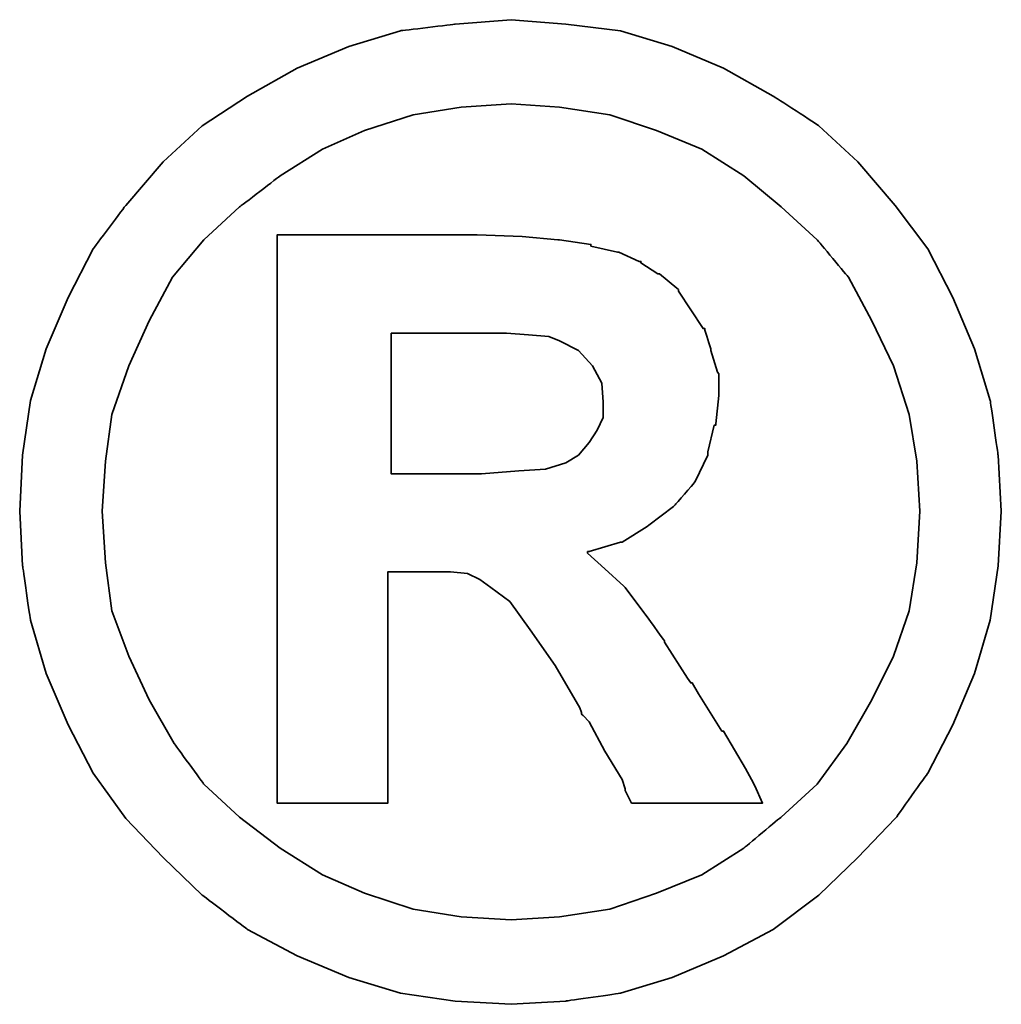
# Model space of a CAD drawing. Header units: millimetres. Extents: x 443 to 3685, y -1599 to 860.
# Tile 198 of 256: x 810.42 to 812.1, y -559.56 to -557.87. Entities that reach past the tile are written whole.
import ezdxf

# ---------------------------------------------------------------- set-up
doc = ezdxf.new("R2010")
doc.units = ezdxf.units.MM
doc.layers.add('DIM', color=4, linetype='CONTINUOUS')
doc.layers.add('layer 1', color=7, linetype='CONTINUOUS')

# ---------------------------------------------------------------- blocks, each defined once
blk = doc.blocks.new('TBI MOTION logo(完整正式版)')
at = {"layer": 'layer 1', "color": 22, "lineweight": 35}
for points, knots in [([(81.20634, 4.98624), (81.20634, 4.98624), (81.18649, 5.32862), (81.18649, 5.32862), (81.18649, 5.32862), (81.18649, 5.32862), (81.13886, 5.66206), (81.13886, 5.66206), (81.13886, 5.66206), (81.13886, 5.66206), (81.04359, 5.97764), (81.04359, 5.97764), (81.04359, 5.97764), (81.04359, 5.97764), (80.91061, 6.29124), (80.91061, 6.29124), (80.91061, 6.29124), (80.91061, 6.29124), (80.75778, 6.58697), (80.75778, 6.58697), (80.75778, 6.58697), (80.75778, 6.58697), (80.5593, 6.85294), (80.5593, 6.85294), (80.5593, 6.85294), (80.5593, 6.85294), (80.33105, 7.1189), (80.33105, 7.1189), (80.33105, 7.1189), (80.33105, 7.1189), (80.09287, 7.33921), (80.09287, 7.33921), (80.09287, 7.33921), (80.09287, 7.33921), (79.815, 7.51982), (79.815, 7.51982), (79.815, 7.51982), (79.815, 7.51982), (79.51133, 7.69051), (79.51133, 7.69051), (79.51133, 7.69051), (79.51133, 7.69051), (79.19773, 7.8235), (79.19773, 7.8235), (79.19773, 7.8235), (79.19773, 7.8235), (78.88215, 7.91877), (78.88215, 7.91877), (78.88215, 7.91877), (78.88215, 7.91877), (78.54871, 7.95846), (78.54871, 7.95846), (78.54871, 7.95846), (78.54871, 7.95846), (78.21526, 7.98625), (78.21526, 7.98625), (78.21526, 7.98625), (78.21526, 7.98625), (77.87388, 7.95846), (77.87388, 7.95846), (77.87388, 7.95846), (77.87388, 7.95846), (77.54044, 7.91877), (77.54044, 7.91877), (77.54044, 7.91877), (77.54044, 7.91877), (77.22485, 7.8235), (77.22485, 7.8235), (77.22485, 7.8235), (77.22485, 7.8235), (76.91027, 7.69051), (76.91027, 7.69051), (76.91027, 7.69051), (76.91027, 7.69051), (76.6056, 7.51982), (76.6056, 7.51982), (76.6056, 7.51982), (76.6056, 7.51982), (76.32972, 7.33921), (76.32972, 7.33921), (76.32972, 7.33921), (76.32972, 7.33921), (76.09154, 7.1189), (76.09154, 7.1189), (76.09154, 7.1189), (76.09154, 7.1189), (75.86329, 6.85294), (75.86329, 6.85294), (75.86329, 6.85294), (75.86329, 6.85294), (75.66382, 6.58697), (75.66382, 6.58697), (75.66382, 6.58697), (75.66382, 6.58697), (75.51099, 6.29124), (75.51099, 6.29124), (75.51099, 6.29124), (75.51099, 6.29124), (75.37702, 5.97764), (75.37702, 5.97764), (75.37702, 5.97764), (75.37702, 5.97764), (75.28175, 5.66206), (75.28175, 5.66206), (75.28175, 5.66206), (75.28175, 5.66206), (75.23411, 5.32862), (75.23411, 5.32862), (75.23411, 5.32862), (75.23411, 5.32862), (75.21625, 4.98624), (75.21625, 4.98624), (75.21625, 4.98624), (75.21625, 4.98624), (75.23411, 4.6528), (75.23411, 4.6528), (75.23411, 4.6528), (75.23411, 4.6528), (75.28175, 4.32035), (75.28175, 4.32035), (75.28175, 4.32035), (75.28175, 4.32035), (75.37702, 3.99583), (75.37702, 3.99583), (75.37702, 3.99583), (75.37702, 3.99583), (75.51099, 3.68224), (75.51099, 3.68224), (75.51099, 3.68224), (75.51099, 3.68224), (75.66382, 3.38749), (75.66382, 3.38749), (75.66382, 3.38749), (75.66382, 3.38749), (75.86329, 3.10963), (75.86329, 3.10963), (75.86329, 3.10963), (75.86329, 3.10963), (76.09154, 2.87145), (76.09154, 2.87145), (76.09154, 2.87145), (76.09154, 2.87145), (76.32972, 2.6432), (76.32972, 2.6432), (76.32972, 2.6432), (76.32972, 2.6432), (76.6056, 2.43381), (76.6056, 2.43381), (76.6056, 2.43381), (76.6056, 2.43381), (76.91027, 2.27205), (76.91027, 2.27205), (76.91027, 2.27205), (76.91027, 2.27205), (77.22485, 2.13906), (77.22485, 2.13906), (77.22485, 2.13906), (77.22485, 2.13906), (77.54044, 2.0438), (77.54044, 2.0438), (77.54044, 2.0438), (77.54044, 2.0438), (77.87388, 1.99616), (77.87388, 1.99616), (77.87388, 1.99616), (77.87388, 1.99616), (78.21526, 1.97631), (78.21526, 1.97631), (78.21526, 1.97631), (78.21526, 1.97631), (78.54871, 1.99616), (78.54871, 1.99616), (78.54871, 1.99616), (78.54871, 1.99616), (78.88215, 2.0438), (78.88215, 2.0438), (78.88215, 2.0438), (78.88215, 2.0438), (79.19773, 2.13906), (79.19773, 2.13906), (79.19773, 2.13906), (79.19773, 2.13906), (79.51133, 2.27205), (79.51133, 2.27205), (79.51133, 2.27205), (79.51133, 2.27205), (79.815, 2.43381), (79.815, 2.43381), (79.815, 2.43381), (79.815, 2.43381), (80.09287, 2.6432), (80.09287, 2.6432), (80.09287, 2.6432), (80.09287, 2.6432), (80.33105, 2.87145), (80.33105, 2.87145), (80.33105, 2.87145), (80.33105, 2.87145), (80.5593, 3.10963), (80.5593, 3.10963), (80.5593, 3.10963), (80.5593, 3.10963), (80.75778, 3.38749), (80.75778, 3.38749), (80.75778, 3.38749), (80.75778, 3.38749), (80.91061, 3.68224), (80.91061, 3.68224), (80.91061, 3.68224), (80.91061, 3.68224), (81.04359, 3.99583), (81.04359, 3.99583), (81.04359, 3.99583), (81.04359, 3.99583), (81.13886, 4.32035), (81.13886, 4.32035), (81.13886, 4.32035), (81.13886, 4.32035), (81.18649, 4.6528), (81.18649, 4.6528), (81.18649, 4.6528), (81.18649, 4.6528), (81.20634, 4.98624), (81.20634, 4.98624)], [0, 0, 0, 0, 0.0178571, 0.0178571, 0.0178571, 0.0178572, 0.0357143, 0.0357143, 0.0357143, 0.0357143, 0.0535714, 0.0535714, 0.0535714, 0.0535714, 0.0714286, 0.0714286, 0.0714286, 0.0714286, 0.0892857, 0.0892857, 0.0892857, 0.0892857, 0.1071429, 0.1071429, 0.1071429, 0.1071429, 0.125, 0.125, 0.125, 0.125, 0.1428571, 0.1428571, 0.1428571, 0.1428572, 0.1607143, 0.1607143, 0.1607143, 0.1607143, 0.1785714, 0.1785714, 0.1785714, 0.1785714, 0.1964286, 0.1964286, 0.1964286, 0.1964286, 0.2142857, 0.2142857, 0.2142857, 0.2142857, 0.2321429, 0.2321429, 0.2321429, 0.2321429, 0.25, 0.25, 0.25, 0.25, 0.2678571, 0.2678571, 0.2678571, 0.2678572, 0.2857143, 0.2857143, 0.2857143, 0.2857143, 0.3035714, 0.3035714, 0.3035714, 0.3035714, 0.3214286, 0.3214286, 0.3214286, 0.3214286, 0.3392857, 0.3392857, 0.3392857, 0.3392857, 0.3571429, 0.3571429, 0.3571429, 0.3571429, 0.375, 0.375, 0.375, 0.375, 0.3928571, 0.3928571, 0.3928571, 0.3928572, 0.4107143, 0.4107143, 0.4107143, 0.4107143, 0.4285714, 0.4285714, 0.4285714, 0.4285714, 0.4464286, 0.4464286, 0.4464286, 0.4464286, 0.4642857, 0.4642857, 0.4642857, 0.4642857, 0.4821429, 0.4821429, 0.4821429, 0.4821429, 0.5, 0.5, 0.5, 0.5, 0.5178571, 0.5178571, 0.5178571, 0.5178572, 0.5357143, 0.5357143, 0.5357143, 0.5357143, 0.5535714, 0.5535714, 0.5535714, 0.5535714, 0.5714286, 0.5714286, 0.5714286, 0.5714286, 0.5892857, 0.5892857, 0.5892857, 0.5892857, 0.6071429, 0.6071429, 0.6071429, 0.6071429, 0.625, 0.625, 0.625, 0.625, 0.6428571, 0.6428571, 0.6428571, 0.6428572, 0.6607143, 0.6607143, 0.6607143, 0.6607143, 0.6785714, 0.6785714, 0.6785714, 0.6785714, 0.6964286, 0.6964286, 0.6964286, 0.6964286, 0.7142857, 0.7142857, 0.7142857, 0.7142857, 0.7321429, 0.7321429, 0.7321429, 0.7321429, 0.75, 0.75, 0.75, 0.75, 0.7678571, 0.7678571, 0.7678571, 0.7678572, 0.7857143, 0.7857143, 0.7857143, 0.7857143, 0.8035714, 0.8035714, 0.8035714, 0.8035714, 0.8214286, 0.8214286, 0.8214286, 0.8214286, 0.8392857, 0.8392857, 0.8392857, 0.8392857, 0.8571429, 0.8571429, 0.8571429, 0.8571429, 0.875, 0.875, 0.875, 0.875, 0.8928571, 0.8928571, 0.8928571, 0.8928572, 0.9107143, 0.9107143, 0.9107143, 0.9107143, 0.9285714, 0.9285714, 0.9285714, 0.9285714, 0.9464286, 0.9464286, 0.9464286, 0.9464286, 0.9642857, 0.9642857, 0.9642857, 0.9642857, 0.9821429, 0.9821429, 0.9821429, 0.9821429, 1, 1, 1, 1]), ([(80.71014, 4.98624), (80.71014, 4.98624), (80.69129, 5.29091), (80.69129, 5.29091), (80.69129, 5.29091), (80.69129, 5.29091), (80.64464, 5.57672), (80.64464, 5.57672), (80.64464, 5.57672), (80.64464, 5.57672), (80.54937, 5.87245), (80.54937, 5.87245), (80.54937, 5.87245), (80.54937, 5.87245), (80.41639, 6.14833), (80.41639, 6.14833), (80.41639, 6.14833), (80.41639, 6.14833), (80.27349, 6.41429), (80.27349, 6.41429), (80.27349, 6.41429), (80.27349, 6.41429), (80.08295, 6.64255), (80.08295, 6.64255), (80.08295, 6.64255), (80.08295, 6.64255), (79.86264, 6.84301), (79.86264, 6.84301), (79.86264, 6.84301), (79.86264, 6.84301), (79.63439, 7.03355), (79.63439, 7.03355), (79.63439, 7.03355), (79.63439, 7.03355), (79.37835, 7.1963), (79.37835, 7.1963), (79.37835, 7.1963), (79.37835, 7.1963), (79.10246, 7.30944), (79.10246, 7.30944), (79.10246, 7.30944), (79.10246, 7.30944), (78.81665, 7.40471), (78.81665, 7.40471), (78.81665, 7.40471), (78.81665, 7.40471), (78.511, 7.45234), (78.511, 7.45234), (78.511, 7.45234), (78.511, 7.45234), (78.21526, 7.47219), (78.21526, 7.47219), (78.21526, 7.47219), (78.21526, 7.47219), (77.9106, 7.45234), (77.9106, 7.45234), (77.9106, 7.45234), (77.9106, 7.45234), (77.61685, 7.40471), (77.61685, 7.40471), (77.61685, 7.40471), (77.61685, 7.40471), (77.32012, 7.30944), (77.32012, 7.30944), (77.32012, 7.30944), (77.32012, 7.30944), (77.06309, 7.1963), (77.06309, 7.1963), (77.06309, 7.1963), (77.06309, 7.1963), (76.80606, 7.03355), (76.80606, 7.03355), (76.80606, 7.03355), (76.80606, 7.03355), (76.55797, 6.84301), (76.55797, 6.84301), (76.55797, 6.84301), (76.55797, 6.84301), (76.34063, 6.64255), (76.34063, 6.64255), (76.34063, 6.64255), (76.34063, 6.64255), (76.1491, 6.41429), (76.1491, 6.41429), (76.1491, 6.41429), (76.1491, 6.41429), (76.0062, 6.14833), (76.0062, 6.14833), (76.0062, 6.14833), (76.0062, 6.14833), (75.88314, 5.87245), (75.88314, 5.87245), (75.88314, 5.87245), (75.88314, 5.87245), (75.77794, 5.57672), (75.77794, 5.57672), (75.77794, 5.57672), (75.77794, 5.57672), (75.73924, 5.29091), (75.73924, 5.29091), (75.73924, 5.29091), (75.73924, 5.29091), (75.72039, 4.98624), (75.72039, 4.98624), (75.72039, 4.98624), (75.72039, 4.98624), (75.73924, 4.67165), (75.73924, 4.67165), (75.73924, 4.67165), (75.73924, 4.67165), (75.77794, 4.37791), (75.77794, 4.37791), (75.77794, 4.37791), (75.77794, 4.37791), (75.88314, 4.10102), (75.88314, 4.10102), (75.88314, 4.10102), (75.88314, 4.10102), (76.0062, 3.83407), (76.0062, 3.83407), (76.0062, 3.83407), (76.0062, 3.83407), (76.15902, 3.56811), (76.15902, 3.56811), (76.15902, 3.56811), (76.15902, 3.56811), (76.34063, 3.32001), (76.34063, 3.32001), (76.34063, 3.32001), (76.34063, 3.32001), (76.55797, 3.11955), (76.55797, 3.11955), (76.55797, 3.11955), (76.55797, 3.11955), (76.80606, 2.92901), (76.80606, 2.92901), (76.80606, 2.92901), (76.80606, 2.92901), (77.06309, 2.76725), (77.06309, 2.76725), (77.06309, 2.76725), (77.06309, 2.76725), (77.32012, 2.65412), (77.32012, 2.65412), (77.32012, 2.65412), (77.32012, 2.65412), (77.61685, 2.55786), (77.61685, 2.55786), (77.61685, 2.55786), (77.61685, 2.55786), (77.9106, 2.51022), (77.9106, 2.51022), (77.9106, 2.51022), (77.9106, 2.51022), (78.21526, 2.49137), (78.21526, 2.49137), (78.21526, 2.49137), (78.21526, 2.49137), (78.511, 2.51022), (78.511, 2.51022), (78.511, 2.51022), (78.511, 2.51022), (78.81665, 2.55786), (78.81665, 2.55786), (78.81665, 2.55786), (78.81665, 2.55786), (79.10246, 2.65412), (79.10246, 2.65412), (79.10246, 2.65412), (79.10246, 2.65412), (79.37835, 2.76725), (79.37835, 2.76725), (79.37835, 2.76725), (79.37835, 2.76725), (79.63439, 2.92901), (79.63439, 2.92901), (79.63439, 2.92901), (79.63439, 2.92901), (79.86264, 3.11955), (79.86264, 3.11955), (79.86264, 3.11955), (79.86264, 3.11955), (80.08295, 3.32001), (80.08295, 3.32001), (80.08295, 3.32001), (80.08295, 3.32001), (80.26356, 3.56811), (80.26356, 3.56811), (80.26356, 3.56811), (80.26356, 3.56811), (80.41639, 3.83407), (80.41639, 3.83407), (80.41639, 3.83407), (80.41639, 3.83407), (80.54937, 4.10102), (80.54937, 4.10102), (80.54937, 4.10102), (80.54937, 4.10102), (80.64464, 4.37791), (80.64464, 4.37791), (80.64464, 4.37791), (80.64464, 4.37791), (80.69129, 4.67165), (80.69129, 4.67165), (80.69129, 4.67165), (80.69129, 4.67165), (80.71014, 4.98624), (80.71014, 4.98624)], [0, 0, 0, 0, 0.0192308, 0.0192308, 0.0192308, 0.0192308, 0.0384615, 0.0384615, 0.0384615, 0.0384615, 0.0576923, 0.0576923, 0.0576923, 0.0576923, 0.0769231, 0.0769231, 0.0769231, 0.0769231, 0.0961538, 0.0961538, 0.0961538, 0.0961539, 0.1153846, 0.1153846, 0.1153846, 0.1153846, 0.1346154, 0.1346154, 0.1346154, 0.1346154, 0.1538462, 0.1538462, 0.1538462, 0.1538462, 0.1730769, 0.1730769, 0.1730769, 0.1730769, 0.1923077, 0.1923077, 0.1923077, 0.1923077, 0.2115385, 0.2115385, 0.2115385, 0.2115385, 0.2307692, 0.2307692, 0.2307692, 0.2307692, 0.25, 0.25, 0.25, 0.25, 0.2692308, 0.2692308, 0.2692308, 0.2692308, 0.2884615, 0.2884615, 0.2884615, 0.2884615, 0.3076923, 0.3076923, 0.3076923, 0.3076923, 0.3269231, 0.3269231, 0.3269231, 0.3269231, 0.3461538, 0.3461538, 0.3461538, 0.3461539, 0.3653846, 0.3653846, 0.3653846, 0.3653846, 0.3846154, 0.3846154, 0.3846154, 0.3846154, 0.4038462, 0.4038462, 0.4038462, 0.4038462, 0.4230769, 0.4230769, 0.4230769, 0.4230769, 0.4423077, 0.4423077, 0.4423077, 0.4423077, 0.4615385, 0.4615385, 0.4615385, 0.4615385, 0.4807692, 0.4807692, 0.4807692, 0.4807692, 0.5, 0.5, 0.5, 0.5, 0.5192308, 0.5192308, 0.5192308, 0.5192308, 0.5384615, 0.5384615, 0.5384615, 0.5384615, 0.5576923, 0.5576923, 0.5576923, 0.5576923, 0.5769231, 0.5769231, 0.5769231, 0.5769231, 0.5961538, 0.5961538, 0.5961538, 0.5961539, 0.6153846, 0.6153846, 0.6153846, 0.6153846, 0.6346154, 0.6346154, 0.6346154, 0.6346154, 0.6538462, 0.6538462, 0.6538462, 0.6538462, 0.6730769, 0.6730769, 0.6730769, 0.6730769, 0.6923077, 0.6923077, 0.6923077, 0.6923077, 0.7115385, 0.7115385, 0.7115385, 0.7115385, 0.7307692, 0.7307692, 0.7307692, 0.7307692, 0.75, 0.75, 0.75, 0.75, 0.7692308, 0.7692308, 0.7692308, 0.7692308, 0.7884615, 0.7884615, 0.7884615, 0.7884615, 0.8076923, 0.8076923, 0.8076923, 0.8076923, 0.8269231, 0.8269231, 0.8269231, 0.8269231, 0.8461538, 0.8461538, 0.8461538, 0.8461539, 0.8653846, 0.8653846, 0.8653846, 0.8653846, 0.8846154, 0.8846154, 0.8846154, 0.8846154, 0.9038462, 0.9038462, 0.9038462, 0.9038462, 0.9230769, 0.9230769, 0.9230769, 0.9230769, 0.9423077, 0.9423077, 0.9423077, 0.9423077, 0.9615385, 0.9615385, 0.9615385, 0.9615385, 0.9807692, 0.9807692, 0.9807692, 0.9807692, 1, 1, 1, 1]), ([(76.78721, 3.2823), (76.78721, 3.2823), (76.78721, 3.32001), (76.78721, 3.32001), (76.78721, 3.32001), (76.78721, 3.32001), (76.78721, 3.42422), (76.78721, 3.42422), (76.78721, 3.42422), (76.78721, 3.42422), (76.78721, 3.59689), (76.78721, 3.59689), (76.78721, 3.59689), (76.78721, 3.59689), (76.78721, 3.80529), (76.78721, 3.80529), (76.78721, 3.80529), (76.78721, 3.80529), (76.78721, 4.0524), (76.78721, 4.0524), (76.78721, 4.0524), (76.78721, 4.0524), (76.78721, 4.32035), (76.78721, 4.32035), (76.78721, 4.32035), (76.78721, 4.32035), (76.78721, 4.92868), (76.78721, 4.92868), (76.78721, 4.92868), (76.78721, 4.92868), (76.78721, 5.53801), (76.78721, 5.53801), (76.78721, 5.53801), (76.78721, 5.53801), (76.78721, 5.82482), (76.78721, 5.82482), (76.78721, 5.82482), (76.78721, 5.82482), (76.78721, 6.07291), (76.78721, 6.07291), (76.78721, 6.07291), (76.78721, 6.07291), (76.78721, 6.30017), (76.78721, 6.30017), (76.78721, 6.30017), (76.78721, 6.30017), (76.78721, 6.45399), (76.78721, 6.45399), (76.78721, 6.45399), (76.78721, 6.45399), (76.78721, 6.5572), (76.78721, 6.5572), (76.78721, 6.5572), (76.78721, 6.5572), (76.78721, 6.59689), (76.78721, 6.59689), (76.78721, 6.59689), (76.78721, 6.59689), (76.78721, 6.67232), (76.78721, 6.67232), (76.78721, 6.67232), (76.78721, 6.67232), (76.8537, 6.67232), (76.8537, 6.67232), (76.8537, 6.67232), (76.8537, 6.67232), (76.87355, 6.67232), (76.87355, 6.67232), (76.87355, 6.67232), (76.87355, 6.67232), (76.91027, 6.67232), (76.91027, 6.67232), (76.91027, 6.67232), (76.91027, 6.67232), (77.04424, 6.67232), (77.04424, 6.67232), (77.04424, 6.67232), (77.04424, 6.67232), (77.22485, 6.67232), (77.22485, 6.67232), (77.22485, 6.67232), (77.22485, 6.67232), (77.43524, 6.67232), (77.43524, 6.67232), (77.43524, 6.67232), (77.43524, 6.67232), (77.65357, 6.67232), (77.65357, 6.67232), (77.65357, 6.67232), (77.65357, 6.67232), (77.82625, 6.67232), (77.82625, 6.67232), (77.82625, 6.67232), (77.82625, 6.67232), (77.94037, 6.67232), (77.94037, 6.67232), (77.94037, 6.67232), (77.94037, 6.67232), (77.97709, 6.67232), (77.97709, 6.67232), (77.97709, 6.67232), (77.97709, 6.67232), (77.99694, 6.67232), (77.99694, 6.67232), (77.99694, 6.67232), (77.99694, 6.67232), (78.00686, 6.67232), (78.00686, 6.67232), (78.00686, 6.67232), (78.00686, 6.67232), (78.28275, 6.6624), (78.28275, 6.6624), (78.28275, 6.6624), (78.28275, 6.6624), (78.50107, 6.64255), (78.50107, 6.64255), (78.50107, 6.64255), (78.50107, 6.64255), (78.511, 6.64255), (78.511, 6.64255), (78.511, 6.64255), (78.511, 6.64255), (78.70154, 6.61476), (78.70154, 6.61476), (78.70154, 6.61476), (78.70154, 6.61476), (78.70154, 6.60483), (78.70154, 6.60483), (78.70154, 6.60483), (78.70154, 6.60483), (78.86429, 6.56713), (78.86429, 6.56713), (78.86429, 6.56713), (78.86429, 6.56713), (78.87223, 6.56713), (78.87223, 6.56713), (78.87223, 6.56713), (78.87223, 6.56713), (78.99727, 6.51056), (78.99727, 6.51056), (78.99727, 6.51056), (78.99727, 6.51056), (79.00719, 6.51056), (79.00719, 6.51056), (79.00719, 6.51056), (79.00719, 6.51056), (79.00719, 6.50162), (79.00719, 6.50162), (79.00719, 6.50162), (79.00719, 6.50162), (79.1104, 6.43415), (79.1104, 6.43415), (79.1104, 6.43415), (79.1104, 6.43415), (79.12132, 6.43415), (79.12132, 6.43415), (79.12132, 6.43415), (79.12132, 6.43415), (79.22552, 6.34781), (79.22552, 6.34781), (79.22552, 6.34781), (79.22552, 6.34781), (79.23544, 6.33888), (79.23544, 6.33888), (79.23544, 6.33888), (79.23544, 6.33888), (79.23544, 6.32895), (79.23544, 6.32895), (79.23544, 6.32895), (79.23544, 6.32895), (79.31087, 6.21483), (79.31087, 6.21483), (79.31087, 6.21483), (79.31087, 6.21483), (79.38629, 6.1007), (79.38629, 6.1007), (79.38629, 6.1007), (79.38629, 6.1007), (79.3972, 6.1007), (79.3972, 6.1007), (79.3972, 6.1007), (79.3972, 6.1007), (79.3972, 6.09078), (79.3972, 6.09078), (79.3972, 6.09078), (79.3972, 6.09078), (79.43392, 5.97764), (79.43392, 5.97764), (79.43392, 5.97764), (79.43392, 5.97764), (79.43392, 5.96772), (79.43392, 5.96772), (79.43392, 5.96772), (79.43392, 5.96772), (79.47362, 5.83474), (79.47362, 5.83474), (79.47362, 5.83474), (79.47362, 5.83474), (79.48156, 5.82482), (79.48156, 5.82482), (79.48156, 5.82482), (79.48156, 5.82482), (79.48156, 5.69977), (79.48156, 5.69977), (79.48156, 5.69977), (79.48156, 5.69977), (79.48156, 5.69183), (79.48156, 5.69183), (79.48156, 5.69183), (79.48156, 5.69183), (79.4637, 5.51915), (79.4637, 5.51915), (79.4637, 5.51915), (79.4637, 5.51915), (79.4637, 5.51122), (79.4637, 5.51122), (79.4637, 5.51122), (79.4637, 5.51122), (79.45377, 5.51122), (79.45377, 5.51122), (79.45377, 5.51122), (79.45377, 5.51122), (79.41507, 5.34847), (79.41507, 5.34847), (79.41507, 5.34847), (79.41507, 5.34847), (79.41507, 5.33854), (79.41507, 5.33854), (79.41507, 5.33854), (79.41507, 5.33854), (79.41507, 5.32862), (79.41507, 5.32862), (79.41507, 5.32862), (79.41507, 5.32862), (79.33865, 5.16785), (79.33865, 5.16785), (79.33865, 5.16785), (79.33865, 5.16785), (79.33071, 5.15693), (79.33071, 5.15693), (79.33071, 5.15693), (79.33071, 5.15693), (79.2156, 5.02495), (79.2156, 5.02495), (79.2156, 5.02495), (79.2156, 5.02495), (79.20567, 5.01502), (79.20567, 5.01502), (79.20567, 5.01502), (79.20567, 5.01502), (79.05483, 4.89991), (79.05483, 4.89991), (79.05483, 4.89991), (79.05483, 4.89991), (79.04491, 4.89197), (79.04491, 4.89197), (79.04491, 4.89197), (79.04491, 4.89197), (78.89208, 4.7967), (78.89208, 4.7967), (78.89208, 4.7967), (78.89208, 4.7967), (78.88215, 4.7967), (78.88215, 4.7967), (78.88215, 4.7967), (78.88215, 4.7967), (78.69161, 4.73913), (78.69161, 4.73913), (78.69161, 4.73913), (78.69161, 4.73913), (78.68169, 4.73913), (78.68169, 4.73913), (78.68169, 4.73913), (78.68169, 4.73913), (78.68169, 4.72921), (78.68169, 4.72921), (78.68169, 4.72921), (78.68169, 4.72921), (78.78688, 4.63394), (78.78688, 4.63394), (78.78688, 4.63394), (78.78688, 4.63394), (78.902, 4.52875), (78.902, 4.52875), (78.902, 4.52875), (78.902, 4.52875), (78.91093, 4.52081), (78.91093, 4.52081), (78.91093, 4.52081), (78.91093, 4.52081), (79.02506, 4.36798), (79.02506, 4.36798), (79.02506, 4.36798), (79.02506, 4.36798), (79.1501, 4.1953), (79.1501, 4.1953), (79.1501, 4.1953), (79.1501, 4.1953), (79.1501, 4.18736), (79.1501, 4.18736), (79.1501, 4.18736), (79.1501, 4.18736), (79.29201, 3.96705), (79.29201, 3.96705), (79.29201, 3.96705), (79.29201, 3.96705), (79.31087, 3.93828), (79.31087, 3.93828), (79.31087, 3.93828), (79.31087, 3.93828), (79.32079, 3.93828), (79.32079, 3.93828), (79.32079, 3.93828), (79.32079, 3.93828), (79.3585, 3.87178), (79.3585, 3.87178), (79.3585, 3.87178), (79.3585, 3.87178), (79.50141, 3.64353), (79.50141, 3.64353), (79.50141, 3.64353), (79.50141, 3.64353), (79.51133, 3.64353), (79.51133, 3.64353), (79.51133, 3.64353), (79.51133, 3.64353), (79.64431, 3.41528), (79.64431, 3.41528), (79.64431, 3.41528), (79.64431, 3.41528), (79.68202, 3.3478), (79.68202, 3.3478), (79.68202, 3.3478), (79.68202, 3.3478), (79.70187, 3.31009), (79.70187, 3.31009), (79.70187, 3.31009), (79.70187, 3.31009), (79.7495, 3.2049), (79.7495, 3.2049), (79.7495, 3.2049), (79.7495, 3.2049), (79.64431, 3.2049), (79.64431, 3.2049), (79.64431, 3.2049), (79.64431, 3.2049), (79.62546, 3.2049), (79.62546, 3.2049), (79.62546, 3.2049), (79.62546, 3.2049), (79.53912, 3.2049), (79.53912, 3.2049), (79.53912, 3.2049), (79.53912, 3.2049), (79.31087, 3.2049), (79.31087, 3.2049), (79.31087, 3.2049), (79.31087, 3.2049), (79.08262, 3.2049), (79.08262, 3.2049), (79.08262, 3.2049), (79.08262, 3.2049), (79.00719, 3.2049), (79.00719, 3.2049), (79.00719, 3.2049), (79.00719, 3.2049), (78.98735, 3.2049), (78.98735, 3.2049), (78.98735, 3.2049), (78.98735, 3.2049), (78.94964, 3.2049), (78.94964, 3.2049), (78.94964, 3.2049), (78.94964, 3.2049), (78.92979, 3.24459), (78.92979, 3.24459), (78.92979, 3.24459), (78.92979, 3.24459), (78.91093, 3.2823), (78.91093, 3.2823), (78.91093, 3.2823), (78.91093, 3.2823), (78.91093, 3.29223), (78.91093, 3.29223), (78.91093, 3.29223), (78.91093, 3.29223), (78.89208, 3.3478), (78.89208, 3.3478), (78.89208, 3.3478), (78.89208, 3.3478), (78.78688, 3.52048), (78.78688, 3.52048), (78.78688, 3.52048), (78.78688, 3.52048), (78.69161, 3.7001), (78.69161, 3.7001), (78.69161, 3.7001), (78.69161, 3.7001), (78.6539, 3.7388), (78.6539, 3.7388), (78.6539, 3.7388), (78.6539, 3.7388), (78.64398, 3.74873), (78.64398, 3.74873), (78.64398, 3.74873), (78.64398, 3.74873), (78.64398, 3.75766), (78.64398, 3.75766), (78.64398, 3.75766), (78.64398, 3.75766), (78.63405, 3.78644), (78.63405, 3.78644), (78.63405, 3.78644), (78.63405, 3.78644), (78.48321, 4.04347), (78.48321, 4.04347), (78.48321, 4.04347), (78.48321, 4.04347), (78.33038, 4.2618), (78.33038, 4.2618), (78.33038, 4.2618), (78.33038, 4.2618), (78.20732, 4.43447), (78.20732, 4.43447), (78.20732, 4.43447), (78.20732, 4.43447), (78.09221, 4.52081), (78.09221, 4.52081), (78.09221, 4.52081), (78.09221, 4.52081), (78.02472, 4.56845), (78.02472, 4.56845), (78.02472, 4.56845), (78.02472, 4.56845), (77.9493, 4.60616), (77.9493, 4.60616), (77.9493, 4.60616), (77.9493, 4.60616), (77.8451, 4.61608), (77.8451, 4.61608), (77.8451, 4.61608), (77.8451, 4.61608), (77.71113, 4.61608), (77.71113, 4.61608), (77.71113, 4.61608), (77.71113, 4.61608), (77.69128, 4.61608), (77.69128, 4.61608), (77.69128, 4.61608), (77.69128, 4.61608), (77.67342, 4.61608), (77.67342, 4.61608), (77.67342, 4.61608), (77.67342, 4.61608), (77.5583, 4.61608), (77.5583, 4.61608), (77.5583, 4.61608), (77.5583, 4.61608), (77.46303, 4.61608), (77.46303, 4.61608), (77.46303, 4.61608), (77.46303, 4.61608), (77.46303, 4.54761), (77.46303, 4.54761), (77.46303, 4.54761), (77.46303, 4.54761), (77.46303, 4.47318), (77.46303, 4.47318), (77.46303, 4.47318), (77.46303, 4.47318), (77.46303, 4.24294), (77.46303, 4.24294), (77.46303, 4.24294), (77.46303, 4.24294), (77.46303, 3.99583), (77.46303, 3.99583), (77.46303, 3.99583), (77.46303, 3.99583), (77.46303, 3.72888), (77.46303, 3.72888), (77.46303, 3.72888), (77.46303, 3.72888), (77.46303, 3.51055), (77.46303, 3.51055), (77.46303, 3.51055), (77.46303, 3.51055), (77.46303, 3.42422), (77.46303, 3.42422), (77.46303, 3.42422), (77.46303, 3.42422), (77.46303, 3.35773), (77.46303, 3.35773), (77.46303, 3.35773), (77.46303, 3.35773), (77.46303, 3.30017), (77.46303, 3.30017), (77.46303, 3.30017), (77.46303, 3.30017), (77.46303, 3.2823), (77.46303, 3.2823), (77.46303, 3.2823), (77.46303, 3.2823), (77.46303, 3.2049), (77.46303, 3.2049), (77.46303, 3.2049), (77.46303, 3.2049), (77.39753, 3.2049), (77.39753, 3.2049), (77.39753, 3.2049), (77.39753, 3.2049), (77.37768, 3.2049), (77.37768, 3.2049), (77.37768, 3.2049), (77.37768, 3.2049), (77.32012, 3.2049), (77.32012, 3.2049), (77.32012, 3.2049), (77.32012, 3.2049), (77.12165, 3.2049), (77.12165, 3.2049), (77.12165, 3.2049), (77.12165, 3.2049), (76.94897, 3.2049), (76.94897, 3.2049), (76.94897, 3.2049), (76.94897, 3.2049), (76.8924, 3.2049), (76.8924, 3.2049), (76.8924, 3.2049), (76.8924, 3.2049), (76.8537, 3.2049), (76.8537, 3.2049), (76.8537, 3.2049), (76.8537, 3.2049), (76.78721, 3.2049), (76.78721, 3.2049), (76.78721, 3.2049), (76.78721, 3.2049), (76.78721, 3.2823), (76.78721, 3.2823)], [0, 0, 0, 0, 0.0074074, 0.0074074, 0.0074074, 0.0074074, 0.0148148, 0.0148148, 0.0148148, 0.0148148, 0.0222222, 0.0222222, 0.0222222, 0.0222222, 0.0296296, 0.0296296, 0.0296296, 0.0296296, 0.037037, 0.037037, 0.037037, 0.037037, 0.0444444, 0.0444444, 0.0444444, 0.0444445, 0.0518519, 0.0518519, 0.0518519, 0.0518519, 0.0592593, 0.0592593, 0.0592593, 0.0592593, 0.0666667, 0.0666667, 0.0666667, 0.0666667, 0.0740741, 0.0740741, 0.0740741, 0.0740741, 0.0814815, 0.0814815, 0.0814815, 0.0814815, 0.0888889, 0.0888889, 0.0888889, 0.0888889, 0.0962963, 0.0962963, 0.0962963, 0.0962963, 0.1037037, 0.1037037, 0.1037037, 0.1037037, 0.1111111, 0.1111111, 0.1111111, 0.1111111, 0.1185185, 0.1185185, 0.1185185, 0.1185185, 0.1259259, 0.1259259, 0.1259259, 0.1259259, 0.1333333, 0.1333333, 0.1333333, 0.1333333, 0.1407407, 0.1407407, 0.1407407, 0.1407408, 0.1481481, 0.1481481, 0.1481481, 0.1481482, 0.1555556, 0.1555556, 0.1555556, 0.1555556, 0.162963, 0.162963, 0.162963, 0.162963, 0.1703704, 0.1703704, 0.1703704, 0.1703704, 0.1777778, 0.1777778, 0.1777778, 0.1777778, 0.1851852, 0.1851852, 0.1851852, 0.1851852, 0.1925926, 0.1925926, 0.1925926, 0.1925926, 0.2, 0.2, 0.2, 0.2, 0.2074074, 0.2074074, 0.2074074, 0.2074074, 0.2148148, 0.2148148, 0.2148148, 0.2148148, 0.2222222, 0.2222222, 0.2222222, 0.2222222, 0.2296296, 0.2296296, 0.2296296, 0.2296296, 0.237037, 0.237037, 0.237037, 0.237037, 0.2444444, 0.2444444, 0.2444444, 0.2444445, 0.2518519, 0.2518519, 0.2518519, 0.2518519, 0.2592593, 0.2592593, 0.2592593, 0.2592593, 0.2666667, 0.2666667, 0.2666667, 0.2666667, 0.2740741, 0.2740741, 0.2740741, 0.2740741, 0.2814815, 0.2814815, 0.2814815, 0.2814815, 0.2888889, 0.2888889, 0.2888889, 0.2888889, 0.2962963, 0.2962963, 0.2962963, 0.2962963, 0.3037037, 0.3037037, 0.3037037, 0.3037037, 0.3111111, 0.3111111, 0.3111111, 0.3111111, 0.3185185, 0.3185185, 0.3185185, 0.3185185, 0.3259259, 0.3259259, 0.3259259, 0.3259259, 0.3333333, 0.3333333, 0.3333333, 0.3333333, 0.3407407, 0.3407407, 0.3407407, 0.3407408, 0.3481481, 0.3481481, 0.3481481, 0.3481482, 0.3555556, 0.3555556, 0.3555556, 0.3555556, 0.362963, 0.362963, 0.362963, 0.362963, 0.3703704, 0.3703704, 0.3703704, 0.3703704, 0.3777778, 0.3777778, 0.3777778, 0.3777778, 0.3851852, 0.3851852, 0.3851852, 0.3851852, 0.3925926, 0.3925926, 0.3925926, 0.3925926, 0.4, 0.4, 0.4, 0.4, 0.4074074, 0.4074074, 0.4074074, 0.4074074, 0.4148148, 0.4148148, 0.4148148, 0.4148148, 0.4222222, 0.4222222, 0.4222222, 0.4222222, 0.4296296, 0.4296296, 0.4296296, 0.4296296, 0.437037, 0.437037, 0.437037, 0.437037, 0.4444444, 0.4444444, 0.4444444, 0.4444445, 0.4518519, 0.4518519, 0.4518519, 0.4518519, 0.4592593, 0.4592593, 0.4592593, 0.4592593, 0.4666667, 0.4666667, 0.4666667, 0.4666667, 0.4740741, 0.4740741, 0.4740741, 0.4740741, 0.4814815, 0.4814815, 0.4814815, 0.4814815, 0.4888889, 0.4888889, 0.4888889, 0.4888889, 0.4962963, 0.4962963, 0.4962963, 0.4962963, 0.5037037, 0.5037037, 0.5037037, 0.5037037, 0.5111111, 0.5111111, 0.5111111, 0.5111111, 0.5185185, 0.5185185, 0.5185185, 0.5185185, 0.5259259, 0.5259259, 0.5259259, 0.5259259, 0.5333333, 0.5333333, 0.5333333, 0.5333333, 0.5407407, 0.5407407, 0.5407407, 0.5407408, 0.5481481, 0.5481481, 0.5481481, 0.5481482, 0.5555556, 0.5555556, 0.5555556, 0.5555556, 0.562963, 0.562963, 0.562963, 0.562963, 0.5703704, 0.5703704, 0.5703704, 0.5703704, 0.5777778, 0.5777778, 0.5777778, 0.5777778, 0.5851852, 0.5851852, 0.5851852, 0.5851852, 0.5925926, 0.5925926, 0.5925926, 0.5925926, 0.6, 0.6, 0.6, 0.6, 0.6074074, 0.6074074, 0.6074074, 0.6074074, 0.6148148, 0.6148148, 0.6148148, 0.6148148, 0.6222222, 0.6222222, 0.6222222, 0.6222222, 0.6296296, 0.6296296, 0.6296296, 0.6296296, 0.637037, 0.637037, 0.637037, 0.637037, 0.6444444, 0.6444444, 0.6444444, 0.6444445, 0.6518519, 0.6518519, 0.6518519, 0.6518519, 0.6592593, 0.6592593, 0.6592593, 0.6592593, 0.6666667, 0.6666667, 0.6666667, 0.6666667, 0.6740741, 0.6740741, 0.6740741, 0.6740741, 0.6814815, 0.6814815, 0.6814815, 0.6814815, 0.6888889, 0.6888889, 0.6888889, 0.6888889, 0.6962963, 0.6962963, 0.6962963, 0.6962963, 0.7037037, 0.7037037, 0.7037037, 0.7037037, 0.7111111, 0.7111111, 0.7111111, 0.7111111, 0.7185185, 0.7185185, 0.7185185, 0.7185185, 0.7259259, 0.7259259, 0.7259259, 0.7259259, 0.7333333, 0.7333333, 0.7333333, 0.7333333, 0.7407407, 0.7407407, 0.7407407, 0.7407408, 0.7481481, 0.7481481, 0.7481481, 0.7481482, 0.7555556, 0.7555556, 0.7555556, 0.7555556, 0.762963, 0.762963, 0.762963, 0.762963, 0.7703704, 0.7703704, 0.7703704, 0.7703704, 0.7777778, 0.7777778, 0.7777778, 0.7777778, 0.7851852, 0.7851852, 0.7851852, 0.7851852, 0.7925926, 0.7925926, 0.7925926, 0.7925926, 0.8, 0.8, 0.8, 0.8, 0.8074074, 0.8074074, 0.8074074, 0.8074074, 0.8148148, 0.8148148, 0.8148148, 0.8148148, 0.8222222, 0.8222222, 0.8222222, 0.8222222, 0.8296296, 0.8296296, 0.8296296, 0.8296296, 0.837037, 0.837037, 0.837037, 0.837037, 0.8444444, 0.8444444, 0.8444444, 0.8444445, 0.8518519, 0.8518519, 0.8518519, 0.8518519, 0.8592593, 0.8592593, 0.8592593, 0.8592593, 0.8666667, 0.8666667, 0.8666667, 0.8666667, 0.8740741, 0.8740741, 0.8740741, 0.8740741, 0.8814815, 0.8814815, 0.8814815, 0.8814815, 0.8888889, 0.8888889, 0.8888889, 0.8888889, 0.8962963, 0.8962963, 0.8962963, 0.8962963, 0.9037037, 0.9037037, 0.9037037, 0.9037037, 0.9111111, 0.9111111, 0.9111111, 0.9111111, 0.9185185, 0.9185185, 0.9185185, 0.9185185, 0.9259259, 0.9259259, 0.9259259, 0.9259259, 0.9333333, 0.9333333, 0.9333333, 0.9333333, 0.9407407, 0.9407407, 0.9407407, 0.9407408, 0.9481481, 0.9481481, 0.9481481, 0.9481482, 0.9555556, 0.9555556, 0.9555556, 0.9555556, 0.962963, 0.962963, 0.962963, 0.962963, 0.9703704, 0.9703704, 0.9703704, 0.9703704, 0.9777778, 0.9777778, 0.9777778, 0.9777778, 0.9851852, 0.9851852, 0.9851852, 0.9851852, 0.9925926, 0.9925926, 0.9925926, 0.9925926, 1, 1, 1, 1]), ([(77.48288, 6.07291), (77.48288, 6.07291), (77.48288, 5.99551), (77.48288, 5.99551), (77.48288, 5.99551), (77.48288, 5.99551), (77.48288, 5.82482), (77.48288, 5.82482), (77.48288, 5.82482), (77.48288, 5.82482), (77.48288, 5.63328), (77.48288, 5.63328), (77.48288, 5.63328), (77.48288, 5.63328), (77.48288, 5.46358), (77.48288, 5.46358), (77.48288, 5.46358), (77.48288, 5.46358), (77.48288, 5.29091), (77.48288, 5.29091), (77.48288, 5.29091), (77.48288, 5.29091), (77.48288, 5.21449), (77.48288, 5.21449), (77.48288, 5.21449), (77.48288, 5.21449), (77.50074, 5.21449), (77.50074, 5.21449), (77.50074, 5.21449), (77.50074, 5.21449), (77.71113, 5.21449), (77.71113, 5.21449), (77.71113, 5.21449), (77.71113, 5.21449), (77.94037, 5.21449), (77.94037, 5.21449), (77.94037, 5.21449), (77.94037, 5.21449), (78.01579, 5.21449), (78.01579, 5.21449), (78.01579, 5.21449), (78.01579, 5.21449), (78.03465, 5.21449), (78.03465, 5.21449), (78.03465, 5.21449), (78.03465, 5.21449), (78.2629, 5.23335), (78.2629, 5.23335), (78.2629, 5.23335), (78.2629, 5.23335), (78.42565, 5.24327), (78.42565, 5.24327), (78.42565, 5.24327), (78.42565, 5.24327), (78.54871, 5.28098), (78.54871, 5.28098), (78.54871, 5.28098), (78.54871, 5.28098), (78.62611, 5.32862), (78.62611, 5.32862), (78.62611, 5.32862), (78.62611, 5.32862), (78.69161, 5.40503), (78.69161, 5.40503), (78.69161, 5.40503), (78.69161, 5.40503), (78.73925, 5.48145), (78.73925, 5.48145), (78.73925, 5.48145), (78.73925, 5.48145), (78.77696, 5.55885), (78.77696, 5.55885), (78.77696, 5.55885), (78.77696, 5.55885), (78.77696, 5.65214), (78.77696, 5.65214), (78.77696, 5.65214), (78.77696, 5.65214), (78.76902, 5.76726), (78.76902, 5.76726), (78.76902, 5.76726), (78.76902, 5.76726), (78.71146, 5.87245), (78.71146, 5.87245), (78.71146, 5.87245), (78.71146, 5.87245), (78.62611, 5.96772), (78.62611, 5.96772), (78.62611, 5.96772), (78.62611, 5.96772), (78.511, 6.02528), (78.511, 6.02528), (78.511, 6.02528), (78.511, 6.02528), (78.44451, 6.05306), (78.44451, 6.05306), (78.44451, 6.05306), (78.44451, 6.05306), (78.32046, 6.06299), (78.32046, 6.06299), (78.32046, 6.06299), (78.32046, 6.06299), (78.18748, 6.07291), (78.18748, 6.07291), (78.18748, 6.07291), (78.18748, 6.07291), (77.99694, 6.07291), (77.99694, 6.07291), (77.99694, 6.07291), (77.99694, 6.07291), (77.97709, 6.07291), (77.97709, 6.07291), (77.97709, 6.07291), (77.97709, 6.07291), (77.90167, 6.07291), (77.90167, 6.07291), (77.90167, 6.07291), (77.90167, 6.07291), (77.69128, 6.07291), (77.69128, 6.07291), (77.69128, 6.07291), (77.69128, 6.07291), (77.50074, 6.07291), (77.50074, 6.07291), (77.50074, 6.07291), (77.50074, 6.07291), (77.48288, 6.07291), (77.48288, 6.07291)], [0, 0, 0, 0, 0.03125, 0.03125, 0.03125, 0.03125, 0.0625, 0.0625, 0.0625, 0.0625, 0.09375, 0.09375, 0.09375, 0.09375, 0.125, 0.125, 0.125, 0.125, 0.15625, 0.15625, 0.15625, 0.15625, 0.1875, 0.1875, 0.1875, 0.1875, 0.21875, 0.21875, 0.21875, 0.21875, 0.25, 0.25, 0.25, 0.25, 0.28125, 0.28125, 0.28125, 0.28125, 0.3125, 0.3125, 0.3125, 0.3125, 0.34375, 0.34375, 0.34375, 0.34375, 0.375, 0.375, 0.375, 0.375, 0.40625, 0.40625, 0.40625, 0.40625, 0.4375, 0.4375, 0.4375, 0.4375, 0.46875, 0.46875, 0.46875, 0.46875, 0.5, 0.5, 0.5, 0.5, 0.53125, 0.53125, 0.53125, 0.53125, 0.5625, 0.5625, 0.5625, 0.5625, 0.59375, 0.59375, 0.59375, 0.59375, 0.625, 0.625, 0.625, 0.625, 0.65625, 0.65625, 0.65625, 0.65625, 0.6875, 0.6875, 0.6875, 0.6875, 0.71875, 0.71875, 0.71875, 0.71875, 0.75, 0.75, 0.75, 0.75, 0.78125, 0.78125, 0.78125, 0.78125, 0.8125, 0.8125, 0.8125, 0.8125, 0.84375, 0.84375, 0.84375, 0.84375, 0.875, 0.875, 0.875, 0.875, 0.90625, 0.90625, 0.90625, 0.90625, 0.9375, 0.9375, 0.9375, 0.9375, 0.96875, 0.96875, 0.96875, 0.96875, 1, 1, 1, 1])]:
    blk.add_open_spline(points, degree=3, knots=knots, dxfattribs=at)

msp = doc.modelspace()

# ---------------------------------------------------------------- block references
at = {"layer": 'DIM', "color": 7, "xscale": 0.2802190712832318, "yscale": 0.2802190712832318, "zscale": 0.2802190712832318}
msp.add_blockref('TBI MOTION logo(完整正式版)', (789.342, -560.1119), dxfattribs=at)

doc.saveas('drawing.dxf')
